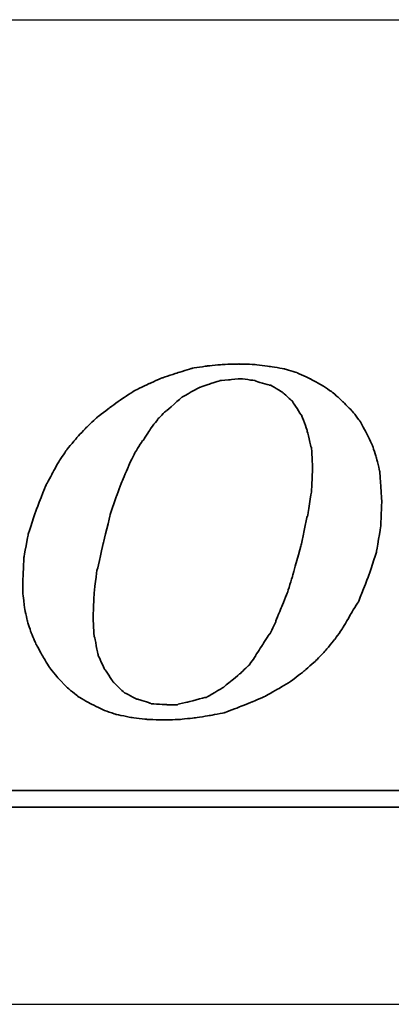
# Model space of a CAD drawing. Header units: millimetres. Extents: x -7 to 264, y -110 to -29.
# Tile 34 of 41: x 193.521 to 194.086, y -90.562 to -89.062. Entities that reach past the tile are written whole.
import ezdxf

# ---------------------------------------------------------------- set-up
doc = ezdxf.new("R2010")
doc.units = ezdxf.units.MM
doc.header["$LTSCALE"] = 0.15
for name, color, linetype in [('DIM', 4, 'CONTINUOUS'), ('layer 1', 7, 'CONTINUOUS'), ('OUT', 3, 'CONTINUOUS')]:
    doc.layers.add(name, color=color, linetype=linetype)

# ---------------------------------------------------------------- blocks, each defined once
blk = doc.blocks.new('TBI MOTION logo(完整正式版)')
at = {"layer": 'layer 1', "color": 22, "lineweight": 35}
for points, knots in [([(35.79625, -6.98375), (35.79625, -6.98375), (36.23125, -7.43875), (36.23125, -7.43875), (36.23125, -7.43875), (36.23125, -7.43875), (36.75625, -7.87125), (36.75625, -7.87125), (36.75625, -7.87125), (36.75625, -7.87125), (37.33125, -8.20375), (37.33125, -8.20375), (37.33125, -8.20375), (37.33125, -8.20375), (37.95625, -8.51875), (37.95625, -8.51875), (37.95625, -8.51875), (37.95625, -8.51875), (38.62625, -8.75875), (38.62625, -8.75875), (38.62625, -8.75875), (38.62625, -8.75875), (39.37125, -8.90375), (39.37125, -8.90375), (39.37125, -8.90375), (39.37125, -8.90375), (40.14125, -8.99875), (40.14125, -8.99875), (40.14125, -8.99875), (40.14125, -8.99875), (41.02625, -9.02375), (41.02625, -9.02375), (41.02625, -9.02375), (41.02625, -9.02375), (41.74625, -8.99875), (41.74625, -8.99875), (41.74625, -8.99875), (41.74625, -8.99875), (42.46625, -8.92375), (42.46625, -8.92375), (42.46625, -8.92375), (42.46625, -8.92375), (43.21125, -8.80625), (43.21125, -8.80625), (43.21125, -8.80625), (43.21125, -8.80625), (43.93125, -8.66375), (43.93125, -8.66375), (43.93125, -8.66375), (43.93125, -8.66375), (44.62625, -8.39875), (44.62625, -8.39875), (44.62625, -8.39875), (44.62625, -8.39875), (45.29625, -8.13375), (45.29625, -8.13375), (45.29625, -8.13375), (45.29625, -8.13375), (45.94625, -7.84375), (45.94625, -7.84375), (45.94625, -7.84375), (45.94625, -7.84375), (46.61625, -7.46375), (46.61625, -7.46375), (46.61625, -7.46375), (46.61625, -7.46375), (47.24125, -7.07875), (47.24125, -7.07875), (47.24125, -7.07875), (47.24125, -7.07875), (47.81625, -6.62375), (47.81625, -6.62375), (47.81625, -6.62375), (47.81625, -6.62375), (48.36875, -6.14375), (48.36875, -6.14375), (48.36875, -6.14375), (48.36875, -6.14375), (48.84625, -5.64125), (48.84625, -5.64125), (48.84625, -5.64125), (48.84625, -5.64125), (49.32625, -5.06375), (49.32625, -5.06375), (49.32625, -5.06375), (49.32625, -5.06375), (49.71125, -4.51374), (49.71125, -4.51374), (49.71125, -4.51374), (49.71125, -4.51374), (50.09625, -3.83874), (50.09625, -3.83874), (50.09625, -3.83874), (50.09625, -3.83874), (50.48125, -3.21374), (50.48125, -3.21374), (50.48125, -3.21374), (50.48125, -3.21374), (50.96125, -1.99125), (50.96125, -1.99125), (50.96125, -1.99125), (50.96125, -1.99125), (51.34375, -0.81875), (51.34375, -0.81875), (51.34375, -0.81875), (51.34375, -0.81875), (51.56125, 0.45624), (51.56125, 0.45624), (51.56125, 0.45624), (51.56125, 0.45624), (51.60625, 1.67624), (51.60625, 1.67624), (51.60625, 1.67624), (51.60625, 1.67624), (51.56125, 2.44625), (51.56125, 2.44625), (51.56125, 2.44625), (51.56125, 2.44625), (51.51125, 3.14125), (51.51125, 3.14125), (51.51125, 3.14125), (51.51125, 3.14125), (51.34375, 3.81125), (51.34375, 3.81125), (51.34375, 3.81125), (51.34375, 3.81125), (51.15125, 4.41125), (51.15125, 4.41125), (51.15125, 4.41125), (51.15125, 4.41125), (50.86125, 5.01125), (50.86125, 5.01125), (50.86125, 5.01125), (50.86125, 5.01125), (50.55125, 5.58875), (50.55125, 5.58875), (50.55125, 5.58875), (50.55125, 5.58875), (50.16625, 6.09125), (50.16625, 6.09125), (50.16625, 6.09125), (50.16625, 6.09125), (49.71125, 6.54875), (49.71125, 6.54875), (49.71125, 6.54875), (49.71125, 6.54875), (49.23125, 6.98125), (49.23125, 6.98125), (49.23125, 6.98125), (49.23125, 6.98125), (48.67875, 7.36625), (48.67875, 7.36625), (48.67875, 7.36625), (48.67875, 7.36625), (48.10375, 7.67625), (48.10375, 7.67625), (48.10375, 7.67625), (48.10375, 7.67625), (47.48125, 7.96375), (47.48125, 7.96375), (47.48125, 7.96375), (47.48125, 7.96375), (46.85625, 8.15625), (46.85625, 8.15625), (46.85625, 8.15625), (46.85625, 8.15625), (46.13625, 8.27624), (46.13625, 8.27624), (46.13625, 8.27624), (46.13625, 8.27624), (45.39125, 8.37125), (45.39125, 8.37125), (45.39125, 8.37125), (45.39125, 8.37125), (44.62625, 8.39624), (44.62625, 8.39624), (44.62625, 8.39624), (44.62625, 8.39624), (43.83625, 8.37125), (43.83625, 8.37125), (43.83625, 8.37125), (43.83625, 8.37125), (43.09125, 8.30125), (43.09125, 8.30125), (43.09125, 8.30125), (43.09125, 8.30125), (42.32125, 8.18125), (42.32125, 8.18125), (42.32125, 8.18125), (42.32125, 8.18125), (41.62875, 7.96375), (41.62875, 7.96375), (41.62875, 7.96375), (41.62875, 7.96375), (40.90625, 7.72625), (40.90625, 7.72625), (40.90625, 7.72625), (40.90625, 7.72625), (40.23624, 7.43625), (40.23624, 7.43625), (40.23624, 7.43625), (40.23624, 7.43625), (39.54124, 7.10125), (39.54124, 7.10125), (39.54124, 7.10125), (39.54124, 7.10125), (38.91625, 6.69125), (38.91625, 6.69125), (38.91625, 6.69125), (38.91625, 6.69125), (38.31625, 6.26125), (38.31625, 6.26125), (38.31625, 6.26125), (38.31625, 6.26125), (37.69125, 5.78125), (37.69125, 5.78125), (37.69125, 5.78125), (37.69125, 5.78125), (37.18625, 5.30125), (37.18625, 5.30125), (37.18625, 5.30125), (37.18625, 5.30125), (36.70625, 4.79624), (36.70625, 4.79624), (36.70625, 4.79624), (36.70625, 4.79624), (36.23125, 4.22125), (36.23125, 4.22125), (36.23125, 4.22125), (36.23125, 4.22125), (35.87124, 3.69375), (35.87124, 3.69375), (35.87124, 3.69375), (35.87124, 3.69375), (35.53125, 3.09125), (35.53125, 3.09125), (35.53125, 3.09125), (35.53125, 3.09125), (35.19875, 2.47125), (35.19875, 2.47125), (35.19875, 2.47125), (35.19875, 2.47125), (34.71625, 1.24625), (34.71625, 1.24625), (34.71625, 1.24625), (34.71625, 1.24625), (34.33125, 0.06874), (34.33125, 0.06874), (34.33125, 0.06874), (34.33125, 0.06874), (34.11625, -1.07875), (34.11625, -1.07875), (34.11625, -1.07875), (34.11625, -1.07875), (34.07125, -2.15875), (34.07125, -2.15875), (34.07125, -2.15875), (34.07125, -2.15875), (34.07125, -2.85375), (34.07125, -2.85375), (34.07125, -2.85375), (34.07125, -2.85375), (34.14125, -3.50375), (34.14125, -3.50375), (34.14125, -3.50375), (34.14125, -3.50375), (34.28625, -4.17375), (34.28625, -4.17375), (34.28625, -4.17375), (34.28625, -4.17375), (34.47625, -4.77624), (34.47625, -4.77624), (34.47625, -4.77624), (34.47625, -4.77624), (34.71625, -5.32625), (34.71625, -5.32625), (34.71625, -5.32625), (34.71625, -5.32625), (35.05375, -5.92875), (35.05375, -5.92875), (35.05375, -5.92875), (35.05375, -5.92875), (35.36375, -6.45375), (35.36375, -6.45375), (35.36375, -6.45375), (35.36375, -6.45375), (35.79625, -6.98375), (35.79625, -6.98375)], [0, 0, 0, 0, 0.01388889, 0.01388889, 0.01388889, 0.0138889, 0.02777778, 0.02777778, 0.02777778, 0.02777779, 0.04166667, 0.04166667, 0.04166667, 0.04166668, 0.05555556, 0.05555556, 0.05555556, 0.05555557, 0.06944444, 0.06944444, 0.06944444, 0.06944445, 0.08333333, 0.08333333, 0.08333333, 0.08333334, 0.09722222, 0.09722222, 0.09722222, 0.09722223, 0.11111111, 0.11111111, 0.11111111, 0.11111112, 0.125, 0.125, 0.125, 0.12500001, 0.13888889, 0.13888889, 0.13888889, 0.1388889, 0.15277778, 0.15277778, 0.15277778, 0.15277779, 0.16666667, 0.16666667, 0.16666667, 0.16666668, 0.18055556, 0.18055556, 0.18055556, 0.18055557, 0.19444444, 0.19444444, 0.19444444, 0.19444445, 0.20833333, 0.20833333, 0.20833333, 0.20833334, 0.22222222, 0.22222222, 0.22222222, 0.22222223, 0.23611111, 0.23611111, 0.23611111, 0.23611112, 0.25, 0.25, 0.25, 0.25000001, 0.26388889, 0.26388889, 0.26388889, 0.2638889, 0.27777778, 0.27777778, 0.27777778, 0.27777779, 0.29166667, 0.29166667, 0.29166667, 0.29166668, 0.30555556, 0.30555556, 0.30555556, 0.30555557, 0.31944444, 0.31944444, 0.31944444, 0.31944445, 0.33333333, 0.33333333, 0.33333333, 0.33333334, 0.34722222, 0.34722222, 0.34722222, 0.34722223, 0.36111111, 0.36111111, 0.36111111, 0.36111112, 0.375, 0.375, 0.375, 0.37500001, 0.38888889, 0.38888889, 0.38888889, 0.3888889, 0.40277778, 0.40277778, 0.40277778, 0.40277779, 0.41666667, 0.41666667, 0.41666667, 0.41666668, 0.43055556, 0.43055556, 0.43055556, 0.43055557, 0.44444444, 0.44444444, 0.44444444, 0.44444445, 0.45833333, 0.45833333, 0.45833333, 0.45833334, 0.47222222, 0.47222222, 0.47222222, 0.47222223, 0.48611111, 0.48611111, 0.48611111, 0.48611112, 0.5, 0.5, 0.5, 0.50000001, 0.51388889, 0.51388889, 0.51388889, 0.5138889, 0.52777778, 0.52777778, 0.52777778, 0.52777779, 0.54166667, 0.54166667, 0.54166667, 0.54166668, 0.55555556, 0.55555556, 0.55555556, 0.55555557, 0.56944444, 0.56944444, 0.56944444, 0.56944445, 0.58333333, 0.58333333, 0.58333333, 0.58333334, 0.59722222, 0.59722222, 0.59722222, 0.59722223, 0.61111111, 0.61111111, 0.61111111, 0.61111112, 0.625, 0.625, 0.625, 0.62500001, 0.63888889, 0.63888889, 0.63888889, 0.6388889, 0.65277778, 0.65277778, 0.65277778, 0.65277779, 0.66666667, 0.66666667, 0.66666667, 0.66666668, 0.68055556, 0.68055556, 0.68055556, 0.68055557, 0.69444444, 0.69444444, 0.69444444, 0.69444445, 0.70833333, 0.70833333, 0.70833333, 0.70833334, 0.72222222, 0.72222222, 0.72222222, 0.72222223, 0.73611111, 0.73611111, 0.73611111, 0.73611112, 0.75, 0.75, 0.75, 0.75000001, 0.76388889, 0.76388889, 0.76388889, 0.7638889, 0.77777778, 0.77777778, 0.77777778, 0.77777779, 0.79166667, 0.79166667, 0.79166667, 0.79166668, 0.80555556, 0.80555556, 0.80555556, 0.80555557, 0.81944444, 0.81944444, 0.81944444, 0.81944445, 0.83333333, 0.83333333, 0.83333333, 0.83333334, 0.84722222, 0.84722222, 0.84722222, 0.84722223, 0.86111111, 0.86111111, 0.86111111, 0.86111112, 0.875, 0.875, 0.875, 0.87500001, 0.88888889, 0.88888889, 0.88888889, 0.8888889, 0.90277778, 0.90277778, 0.90277778, 0.90277779, 0.91666667, 0.91666667, 0.91666667, 0.91666668, 0.93055556, 0.93055556, 0.93055556, 0.93055557, 0.94444444, 0.94444444, 0.94444444, 0.94444445, 0.95833333, 0.95833333, 0.95833333, 0.95833334, 0.97222222, 0.97222222, 0.97222222, 0.97222223, 0.98611111, 0.98611111, 0.98611111, 0.98611112, 1, 1, 1, 1]), ([(38.33875, 1.03124), (38.33875, 1.03124), (38.62625, 1.89625), (38.62625, 1.89625), (38.62625, 1.89625), (38.62625, 1.89625), (38.91625, 2.66375), (38.91625, 2.66375), (38.91625, 2.66375), (38.91625, 2.66375), (39.22625, 3.38125), (39.22625, 3.38125), (39.22625, 3.38125), (39.22625, 3.38125), (39.22625, 3.40624), (39.22625, 3.40624), (39.22625, 3.40624), (39.22625, 3.40624), (39.56124, 4.07624), (39.56124, 4.07624), (39.56124, 4.07624), (39.56124, 4.07624), (39.92125, 4.65125), (39.92125, 4.65125), (39.92125, 4.65125), (39.92125, 4.65125), (39.94625, 4.65125), (39.94625, 4.65125), (39.94625, 4.65125), (39.94625, 4.65125), (40.28125, 5.17875), (40.28125, 5.17875), (40.28125, 5.17875), (40.28125, 5.17875), (40.28125, 5.20375), (40.28125, 5.20375), (40.28125, 5.20375), (40.28125, 5.20375), (40.66875, 5.68625), (40.66875, 5.68625), (40.66875, 5.68625), (40.66875, 5.68625), (40.66875, 5.70625), (40.66875, 5.70625), (40.66875, 5.70625), (40.66875, 5.70625), (41.05124, 6.09125), (41.05124, 6.09125), (41.05124, 6.09125), (41.05124, 6.09125), (41.07625, 6.09125), (41.07625, 6.09125), (41.07625, 6.09125), (41.07625, 6.09125), (41.84125, 6.76625), (41.84125, 6.76625), (41.84125, 6.76625), (41.84125, 6.76625), (41.86625, 6.78625), (41.86625, 6.78625), (41.86625, 6.78625), (41.86625, 6.78625), (42.73125, 7.26624), (42.73125, 7.26624), (42.73125, 7.26624), (42.73125, 7.26624), (42.75625, 7.26624), (42.75625, 7.26624), (42.75625, 7.26624), (42.75625, 7.26624), (43.18625, 7.41125), (43.18625, 7.41125), (43.18625, 7.41125), (43.18625, 7.41125), (43.64125, 7.55625), (43.64125, 7.55625), (43.64125, 7.55625), (43.64125, 7.55625), (43.66625, 7.55625), (43.66625, 7.55625), (43.66625, 7.55625), (43.66625, 7.55625), (43.69125, 7.58124), (43.69125, 7.58124), (43.69125, 7.58124), (43.69125, 7.58124), (44.19125, 7.62625), (44.19125, 7.62625), (44.19125, 7.62625), (44.19125, 7.62625), (44.67125, 7.67625), (44.67125, 7.67625), (44.67125, 7.67625), (44.67125, 7.67625), (44.69625, 7.67625), (44.69625, 7.67625), (44.69625, 7.67625), (44.69625, 7.67625), (45.41875, 7.58124), (45.41875, 7.58124), (45.41875, 7.58124), (45.41875, 7.58124), (45.44125, 7.55625), (45.44125, 7.55625), (45.44125, 7.55625), (45.44125, 7.55625), (46.11125, 7.36625), (46.11125, 7.36625), (46.11125, 7.36625), (46.11125, 7.36625), (46.13625, 7.36625), (46.13625, 7.36625), (46.13625, 7.36625), (46.13625, 7.36625), (46.15875, 7.36625), (46.15875, 7.36625), (46.15875, 7.36625), (46.15875, 7.36625), (46.73625, 7.02624), (46.73625, 7.02624), (46.73625, 7.02624), (46.73625, 7.02624), (46.76125, 7.00624), (46.76125, 7.00624), (46.76125, 7.00624), (46.76125, 7.00624), (47.24125, 6.57124), (47.24125, 6.57124), (47.24125, 6.57124), (47.24125, 6.57124), (47.26625, 6.54875), (47.26625, 6.54875), (47.26625, 6.54875), (47.26625, 6.54875), (47.26625, 6.52375), (47.26625, 6.52375), (47.26625, 6.52375), (47.26625, 6.52375), (47.67375, 5.89875), (47.67375, 5.89875), (47.67375, 5.89875), (47.67375, 5.89875), (47.69625, 5.89875), (47.69625, 5.89875), (47.69625, 5.89875), (47.69625, 5.89875), (47.69625, 5.87625), (47.69625, 5.87625), (47.69625, 5.87625), (47.69625, 5.87625), (47.96125, 5.15625), (47.96125, 5.15625), (47.96125, 5.15625), (47.96125, 5.15625), (47.96125, 5.13125), (47.96125, 5.13125), (47.96125, 5.13125), (47.96125, 5.13125), (48.15125, 4.31875), (48.15125, 4.31875), (48.15125, 4.31875), (48.15125, 4.31875), (48.17625, 4.31875), (48.17625, 4.31875), (48.17625, 4.31875), (48.17625, 4.31875), (48.17625, 4.29125), (48.17625, 4.29125), (48.17625, 4.29125), (48.17625, 4.29125), (48.22625, 3.33125), (48.22625, 3.33125), (48.22625, 3.33125), (48.22625, 3.33125), (48.22625, 3.30875), (48.22625, 3.30875), (48.22625, 3.30875), (48.22625, 3.30875), (48.17625, 2.20624), (48.17625, 2.20624), (48.17625, 2.20624), (48.17625, 2.20624), (48.17625, 2.18124), (48.17625, 2.18124), (48.17625, 2.18124), (48.17625, 2.18124), (47.98375, 0.93624), (47.98375, 0.93624), (47.98375, 0.93624), (47.98375, 0.93624), (47.96125, 0.93624), (47.96125, 0.93624), (47.96125, 0.93624), (47.96125, 0.93624), (47.67375, -0.45874), (47.67375, -0.45874), (47.67375, -0.45874), (47.67375, -0.45874), (47.24125, -1.99125), (47.24125, -1.99125), (47.24125, -1.99125), (47.24125, -1.99125), (47.24125, -2.01874), (47.24125, -2.01874), (47.24125, -2.01874), (47.24125, -2.01874), (47.00125, -2.78375), (47.00125, -2.78375), (47.00125, -2.78375), (47.00125, -2.78375), (46.71125, -3.50375), (46.71125, -3.50375), (46.71125, -3.50375), (46.71125, -3.50375), (46.42625, -4.19875), (46.42625, -4.19875), (46.42625, -4.19875), (46.42625, -4.19875), (46.42625, -4.22375), (46.42625, -4.22375), (46.42625, -4.22375), (46.42625, -4.22375), (46.13625, -4.82374), (46.13625, -4.82374), (46.13625, -4.82374), (46.13625, -4.82374), (46.11125, -4.82374), (46.11125, -4.82374), (46.11125, -4.82374), (46.11125, -4.82374), (45.77625, -5.35125), (45.77625, -5.35125), (45.77625, -5.35125), (45.77625, -5.35125), (45.44125, -5.87875), (45.44125, -5.87875), (45.44125, -5.87875), (45.44125, -5.87875), (45.44125, -5.90375), (45.44125, -5.90375), (45.44125, -5.90375), (45.44125, -5.90375), (45.10625, -6.35875), (45.10625, -6.35875), (45.10625, -6.35875), (45.10625, -6.35875), (45.08125, -6.38375), (45.08125, -6.38375), (45.08125, -6.38375), (45.08125, -6.38375), (44.69625, -6.74375), (44.69625, -6.74375), (44.69625, -6.74375), (44.69625, -6.74375), (43.88375, -7.41625), (43.88375, -7.41625), (43.88375, -7.41625), (43.88375, -7.41625), (43.85625, -7.43875), (43.85625, -7.43875), (43.85625, -7.43875), (43.85625, -7.43875), (43.04125, -7.91875), (43.04125, -7.91875), (43.04125, -7.91875), (43.04125, -7.91875), (43.01625, -7.91875), (43.01625, -7.91875), (43.01625, -7.91875), (43.01625, -7.91875), (42.99625, -7.91875), (42.99625, -7.91875), (42.99625, -7.91875), (42.99625, -7.91875), (42.08125, -8.15875), (42.08125, -8.15875), (42.08125, -8.15875), (42.08125, -8.15875), (41.65125, -8.25625), (41.65125, -8.25625), (41.65125, -8.25625), (41.65125, -8.25625), (41.62875, -8.27875), (41.62875, -8.27875), (41.62875, -8.27875), (41.62875, -8.27875), (41.60125, -8.27875), (41.60125, -8.27875), (41.60125, -8.27875), (41.60125, -8.27875), (41.12125, -8.27875), (41.12125, -8.27875), (41.12125, -8.27875), (41.12125, -8.27875), (40.35624, -8.23125), (40.35624, -8.23125), (40.35624, -8.23125), (40.35624, -8.23125), (40.33125, -8.23125), (40.33125, -8.23125), (40.33125, -8.23125), (40.33125, -8.23125), (40.30625, -8.20375), (40.30625, -8.20375), (40.30625, -8.20375), (40.30625, -8.20375), (39.68375, -8.01375), (39.68375, -8.01375), (39.68375, -8.01375), (39.68375, -8.01375), (39.66124, -8.01375), (39.66124, -8.01375), (39.66124, -8.01375), (39.66124, -8.01375), (39.63625, -8.01375), (39.63625, -8.01375), (39.63625, -8.01375), (39.63625, -8.01375), (39.01125, -7.67875), (39.01125, -7.67875), (39.01125, -7.67875), (39.01125, -7.67875), (38.98875, -7.65375), (38.98875, -7.65375), (38.98875, -7.65375), (38.98875, -7.65375), (38.48625, -7.17375), (38.48625, -7.17375), (38.48625, -7.17375), (38.48625, -7.17375), (38.45875, -7.14875), (38.45875, -7.14875), (38.45875, -7.14875), (38.45875, -7.14875), (38.45875, -7.12875), (38.45875, -7.12875), (38.45875, -7.12875), (38.45875, -7.12875), (38.07625, -6.54875), (38.07625, -6.54875), (38.07625, -6.54875), (38.07625, -6.54875), (38.05125, -6.54875), (38.05125, -6.54875), (38.05125, -6.54875), (38.05125, -6.54875), (38.05125, -6.52875), (38.05125, -6.52875), (38.05125, -6.52875), (38.05125, -6.52875), (37.74125, -5.85375), (37.74125, -5.85375), (37.74125, -5.85375), (37.74125, -5.85375), (37.74125, -5.82875), (37.74125, -5.82875), (37.74125, -5.82875), (37.74125, -5.82875), (37.57375, -4.96875), (37.57375, -4.96875), (37.57375, -4.96875), (37.57375, -4.96875), (37.54625, -4.94375), (37.54625, -4.94375), (37.54625, -4.94375), (37.54625, -4.94375), (37.50125, -4.03375), (37.50125, -4.03375), (37.50125, -4.03375), (37.50125, -4.03375), (37.50125, -4.00875), (37.50125, -4.00875), (37.50125, -4.00875), (37.50125, -4.00875), (37.54625, -2.85375), (37.54625, -2.85375), (37.54625, -2.85375), (37.54625, -2.85375), (37.69125, -1.65875), (37.69125, -1.65875), (37.69125, -1.65875), (37.69125, -1.65875), (37.71624, -1.63375), (37.71624, -1.63375), (37.71624, -1.63375), (37.71624, -1.63375), (38.00375, -0.33875), (38.00375, -0.33875), (38.00375, -0.33875), (38.00375, -0.33875), (38.33875, 1.00624), (38.33875, 1.00624), (38.33875, 1.00624), (38.33875, 1.00624), (38.33875, 1.03124), (38.33875, 1.03124)], [0, 0, 0, 0, 0.01010101, 0.01010101, 0.01010101, 0.01010102, 0.02020202, 0.02020202, 0.02020202, 0.02020203, 0.03030303, 0.03030303, 0.03030303, 0.03030304, 0.04040404, 0.04040404, 0.04040404, 0.04040405, 0.05050505, 0.05050505, 0.05050505, 0.05050506, 0.06060606, 0.06060606, 0.06060606, 0.06060607, 0.07070707, 0.07070707, 0.07070707, 0.07070708, 0.08080808, 0.08080808, 0.08080808, 0.08080809, 0.09090909, 0.09090909, 0.09090909, 0.0909091, 0.1010101, 0.1010101, 0.1010101, 0.10101011, 0.11111111, 0.11111111, 0.11111111, 0.11111112, 0.12121212, 0.12121212, 0.12121212, 0.12121213, 0.13131313, 0.13131313, 0.13131313, 0.13131314, 0.14141414, 0.14141414, 0.14141414, 0.14141415, 0.15151515, 0.15151515, 0.15151515, 0.15151516, 0.16161616, 0.16161616, 0.16161616, 0.16161617, 0.17171717, 0.17171717, 0.17171717, 0.17171718, 0.18181818, 0.18181818, 0.18181818, 0.18181819, 0.19191919, 0.19191919, 0.19191919, 0.1919192, 0.2020202, 0.2020202, 0.2020202, 0.20202021, 0.21212121, 0.21212121, 0.21212121, 0.21212122, 0.22222222, 0.22222222, 0.22222222, 0.22222223, 0.23232323, 0.23232323, 0.23232323, 0.23232324, 0.24242424, 0.24242424, 0.24242424, 0.24242425, 0.25252525, 0.25252525, 0.25252525, 0.25252526, 0.26262626, 0.26262626, 0.26262626, 0.26262627, 0.27272727, 0.27272727, 0.27272727, 0.27272728, 0.28282828, 0.28282828, 0.28282828, 0.28282829, 0.29292929, 0.29292929, 0.29292929, 0.2929293, 0.3030303, 0.3030303, 0.3030303, 0.30303031, 0.31313131, 0.31313131, 0.31313131, 0.31313132, 0.32323232, 0.32323232, 0.32323232, 0.32323233, 0.33333333, 0.33333333, 0.33333333, 0.33333334, 0.34343434, 0.34343434, 0.34343434, 0.34343435, 0.35353535, 0.35353535, 0.35353535, 0.35353536, 0.36363636, 0.36363636, 0.36363636, 0.36363637, 0.37373737, 0.37373737, 0.37373737, 0.37373738, 0.38383838, 0.38383838, 0.38383838, 0.38383839, 0.39393939, 0.39393939, 0.39393939, 0.3939394, 0.4040404, 0.4040404, 0.4040404, 0.40404041, 0.41414141, 0.41414141, 0.41414141, 0.41414142, 0.42424242, 0.42424242, 0.42424242, 0.42424243, 0.43434343, 0.43434343, 0.43434343, 0.43434344, 0.44444444, 0.44444444, 0.44444444, 0.44444445, 0.45454545, 0.45454545, 0.45454545, 0.45454546, 0.46464646, 0.46464646, 0.46464646, 0.46464647, 0.47474747, 0.47474747, 0.47474747, 0.47474748, 0.48484848, 0.48484848, 0.48484848, 0.48484849, 0.49494949, 0.49494949, 0.49494949, 0.4949495, 0.50505051, 0.50505051, 0.50505051, 0.50505052, 0.51515152, 0.51515152, 0.51515152, 0.51515153, 0.52525253, 0.52525253, 0.52525253, 0.52525254, 0.53535354, 0.53535354, 0.53535354, 0.53535355, 0.54545455, 0.54545455, 0.54545455, 0.54545456, 0.55555556, 0.55555556, 0.55555556, 0.55555557, 0.56565657, 0.56565657, 0.56565657, 0.56565658, 0.57575758, 0.57575758, 0.57575758, 0.57575759, 0.58585859, 0.58585859, 0.58585859, 0.5858586, 0.5959596, 0.5959596, 0.5959596, 0.59595961, 0.60606061, 0.60606061, 0.60606061, 0.60606062, 0.61616162, 0.61616162, 0.61616162, 0.61616163, 0.62626263, 0.62626263, 0.62626263, 0.62626264, 0.63636364, 0.63636364, 0.63636364, 0.63636365, 0.64646465, 0.64646465, 0.64646465, 0.64646466, 0.65656566, 0.65656566, 0.65656566, 0.65656567, 0.66666667, 0.66666667, 0.66666667, 0.66666668, 0.67676768, 0.67676768, 0.67676768, 0.67676769, 0.68686869, 0.68686869, 0.68686869, 0.6868687, 0.6969697, 0.6969697, 0.6969697, 0.69696971, 0.70707071, 0.70707071, 0.70707071, 0.70707072, 0.71717172, 0.71717172, 0.71717172, 0.71717173, 0.72727273, 0.72727273, 0.72727273, 0.72727274, 0.73737374, 0.73737374, 0.73737374, 0.73737375, 0.74747475, 0.74747475, 0.74747475, 0.74747476, 0.75757576, 0.75757576, 0.75757576, 0.75757577, 0.76767677, 0.76767677, 0.76767677, 0.76767678, 0.77777778, 0.77777778, 0.77777778, 0.77777779, 0.78787879, 0.78787879, 0.78787879, 0.7878788, 0.7979798, 0.7979798, 0.7979798, 0.79797981, 0.80808081, 0.80808081, 0.80808081, 0.80808082, 0.81818182, 0.81818182, 0.81818182, 0.81818183, 0.82828283, 0.82828283, 0.82828283, 0.82828284, 0.83838384, 0.83838384, 0.83838384, 0.83838385, 0.84848485, 0.84848485, 0.84848485, 0.84848486, 0.85858586, 0.85858586, 0.85858586, 0.85858587, 0.86868687, 0.86868687, 0.86868687, 0.86868688, 0.87878788, 0.87878788, 0.87878788, 0.87878789, 0.88888889, 0.88888889, 0.88888889, 0.8888889, 0.8989899, 0.8989899, 0.8989899, 0.89898991, 0.90909091, 0.90909091, 0.90909091, 0.90909092, 0.91919192, 0.91919192, 0.91919192, 0.91919193, 0.92929293, 0.92929293, 0.92929293, 0.92929294, 0.93939394, 0.93939394, 0.93939394, 0.93939395, 0.94949495, 0.94949495, 0.94949495, 0.94949496, 0.95959596, 0.95959596, 0.95959596, 0.95959597, 0.96969697, 0.96969697, 0.96969697, 0.96969698, 0.97979798, 0.97979798, 0.97979798, 0.97979799, 0.98989899, 0.98989899, 0.98989899, 0.989899, 1, 1, 1, 1]), ([(75.90875, -9.47875), (75.90875, -9.47875), (75.90875, -12.28625), (75.90875, -12.28625), (75.90875, -12.28625), (75.90875, -12.28625), (75.90875, -12.47875), (75.90875, -12.47875), (75.90875, -12.47875), (75.90875, -12.47875), (75.71625, -12.47875), (75.71625, -12.47875), (75.71625, -12.47875), (75.71625, -12.47875), (-88.32875, -12.47875), (-88.32875, -12.47875), (-88.32875, -12.47875), (-88.32875, -12.47875), (-88.32875, -13.29375), (-88.32875, -13.29375), (-88.32875, -13.29375), (-88.32875, -13.29375), (82.89125, -13.29375), (82.89125, -13.29375), (82.89125, -13.29375), (82.89125, -13.29375), (75.90875, -9.47875), (75.90875, -9.47875)], [0, 0, 0, 0, 0.14285714, 0.14285714, 0.14285714, 0.14285715, 0.28571429, 0.28571429, 0.28571429, 0.2857143, 0.42857143, 0.42857143, 0.42857143, 0.42857144, 0.57142857, 0.57142857, 0.57142857, 0.57142858, 0.71428571, 0.71428571, 0.71428571, 0.71428572, 0.85714286, 0.85714286, 0.85714286, 0.85714287, 1, 1, 1, 1])]:
    blk.add_open_spline(points, degree=3, knots=knots, dxfattribs=at)

msp = doc.modelspace()

# ---------------------------------------------------------------- linework, layer by layer
at = {"layer": 'OUT', "color": 0}
for p, q in [((186.2343, -89.062), (196.7802, -89.062)), ((186.2343, -90.562), (196.7802, -90.562))]:
    msp.add_line(p, q, dxfattribs=at)

# ---------------------------------------------------------------- block references
at = {"layer": 'DIM', "color": 0, "xscale": 0.0311283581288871, "yscale": 0.0311283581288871, "zscale": 0.0311283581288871}
msp.add_blockref('TBI MOTION logo(完整正式版)', (192.4654, -89.8479), dxfattribs=at)

doc.saveas('drawing.dxf')
